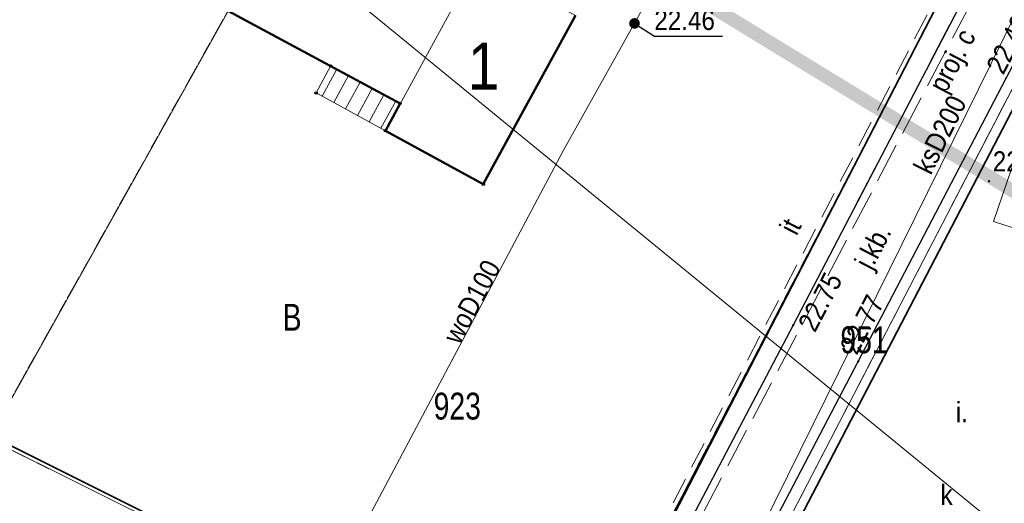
# Model space of a CAD drawing. Header units: metres. Extents: x 6530877 to 6534102, y 6042175 to 6045327.
# Tile 9 of 76: x 6532916 to 6532953, y 6043963 to 6043981. Entities that reach past the tile are written whole.
import ezdxf
from ezdxf.enums import TextEntityAlignment as Align

# ---------------------------------------------------------------- set-up
doc = ezdxf.new("R2010")
doc.units = ezdxf.units.M
doc.header["$MEASUREMENT"] = 0
for name, pattern in [('1.0_0.5', [1.5, 1, -0.5]), ('1.5_0.5', [2, 1.5, -0.5]), ('219-500', [0]), ('egug-500', [1, 0.5, -0.5]), ('suep_wn_500', [0])]:
    doc.linetypes.add(name, pattern=pattern)
doc.layers.get('0').update_dxf_attribs({"color": 2, "linetype": 'CONTINUOUS', "lineweight": 5})
for name, color, linetype in [('210-oznaczenie konturu użytku gruntowego', 7, 'CONTINUOUS'), ('211-numer działki ewidencyjnej', 7, 'CONTINUOUS'), ('218-kontur użytku gruntowego', 7, 'CONTINUOUS'), ('219-działka ewidencyjna', 7, 'CONTINUOUS'), ('312-budynek ewidencyjny', 7, 'CONTINUOUS'), ('312-oznaczenie budynku ewidencyjnego-Atr1201', 7, 'CONTINUOUS'), ('320-blok - kondygnacja nadziemna', 7, 'CONTINUOUS'), ('352-schody', 7, 'CONTINUOUS'), ('inny obiekt zagospodarowania terenu', 7, 'CONTINUOUS'), ('inny obiekt zagospodarowania terenu-Atr17', 7, 'CONTINUOUS'), ('jezdnia', 7, 'CONTINUOUS'), ('jezdnia-Atr17', 7, 'CONTINUOUS'), ('krawężnik', 7, 'CONTINUOUS'), ('obszar utwardzony', 7, 'CONTINUOUS'), ('obszar utwardzony-Atr17', 7, 'CONTINUOUS'), ('ogrodzenie trwałe', 7, 'CONTINUOUS'), ('pikieta naturalna', 7, 'CONTINUOUS'), ('pikieta naturalna-Atr2', 7, 'CONTINUOUS'), ('pikieta sztuczna', 7, 'CONTINUOUS'), ('pikieta sztuczna-Atr2', 7, 'CONTINUOUS'), ('przewód ciepłowniczy - ob. projektowany', 7, 'CONTINUOUS'), ('przewód ciepłowniczy - ob. projektowany-Atr1', 7, 'CONTINUOUS'), ('przewód elektroenergetyczny wysokiego napięcia', 7, 'CONTINUOUS'), ('przewód gazowy', 7, 'CONTINUOUS'), ('przewód kanalizacyjny', 7, 'CONTINUOUS'), ('przewód kanalizacyjny-Atr1', 7, 'CONTINUOUS'), ('przewód wodociągowy', 7, 'CONTINUOUS'), ('przewód wodociągowy-Atr1', 7, 'CONTINUOUS'), ('Punkt budynku', 7, 'CONTINUOUS'), ('rzędna', 7, 'CONTINUOUS'), ('rzędna-Atr2', 7, 'CONTINUOUS'), ('właz do komory lub kanału - okrągły-Atr17', 7, 'CONTINUOUS'), ('Zakres', 7, 'CONTINUOUS'), ('zasuwa lub zawór', 7, 'CONTINUOUS')]:
    doc.layers.add(name, color=color, linetype=linetype)
doc.styles.get("Standard").update_dxf_attribs({"font": 'Working1250', "width": 0.75})
doc.linetypes.add('902-500', pattern='A,3.75,0,[1,ksztalty.shx,S=0.5,R=0,X=0,Y=0],3.75', length=7.5)

# ---------------------------------------------------------------- blocks, each defined once
blk = doc.blocks.new('PUNKTBUD')
at = {"color": 0}
blk.add_circle((0, 0), 0.045, dxfattribs=at)
blk = doc.blocks.new('US25')
at = {"linetype": 'Continuous', "lineweight": 0}
h = blk.add_hatch(color=0, dxfattribs=at)
edge = h.paths.add_edge_path()
edge.add_arc((0, 0), 0.2, 0, 360)
blk = doc.blocks.new('PW01')
at = {"linetype": 'Continuous', "lineweight": 13}
h = blk.add_hatch(color=0, dxfattribs=at)
edge = h.paths.add_edge_path()
edge.add_arc((0, 0), 0.045, 0, 360)

msp = doc.modelspace()

# ---------------------------------------------------------------- linework, layer by layer
at = {"layer": '218-kontur użytku gruntowego', "color": 3, "linetype": 'egug-500', "lineweight": 18, "flags": 128}
for points in [[(6532914.76, 6043965.71), (6532930.83, 6043994.44)], [(6532930.83, 6043994.44), (6532914.76, 6043965.71)], [(6532936.13, 6043954.97), (6532950.83, 6043983.22)], [(6532950.83, 6043983.22), (6532936.13, 6043954.97)], [(6532940.06, 6043953.95), (6532954.31, 6043981.42)], [(6532954.31, 6043981.42), (6532940.06, 6043953.95)], [(6532914.76, 6043965.71), (6532921.89, 6043962.17)]]:
    msp.add_lwpolyline(points, dxfattribs=at)
at = {"layer": '219-działka ewidencyjna', "color": 3, "linetype": '219-500', "lineweight": 18, "flags": 128}
for points in [[(6532914.76, 6043965.71), (6532930.83, 6043994.44)], [(6532936.13, 6043954.97), (6532950.83, 6043983.22)], [(6532940.06, 6043953.95), (6532954.31, 6043981.42)], [(6532914.76, 6043965.71), (6532921.89, 6043962.17)]]:
    msp.add_lwpolyline(points, dxfattribs=at)
at = {"layer": '312-budynek ewidencyjny', "color": 7, "linetype": 'Continuous', "lineweight": 50, "flags": 128}
for points in [[(6532930.1, 6043978.21), (6532916.79, 6043985.37)], [(6532936.64, 6043981.49), (6532933.2, 6043975.2)], [(6532929.55, 6043977.19), (6532930.1, 6043978.21)], [(6532933.2, 6043975.2), (6532929.55, 6043977.19)]]:
    msp.add_lwpolyline(points, dxfattribs=at)
at = {"layer": '320-blok - kondygnacja nadziemna', "color": 7, "linetype": 'Continuous', "lineweight": 18, "flags": 128}
msp.add_lwpolyline([(6532932.99, 6043983.49), (6532929.55, 6043977.19), (6532933.2, 6043975.2), (6532936.64, 6043981.49)], close=True, dxfattribs=at)
at = {"layer": '352-schody', "color": 7, "linetype": 'Continuous', "lineweight": 18, "flags": 128}
msp.add_lwpolyline([(6532930.1, 6043978.21), (6532927.51, 6043979.6), (6532926.97, 6043978.6), (6532929.55, 6043977.19)], close=True, dxfattribs=at)
msp.add_lwpolyline([(6532930.1, 6043978.21), (6532927.51, 6043979.6), (6532926.97, 6043978.6), (6532929.55, 6043977.19)], close=True, dxfattribs=at)
for points in [[(6532927.189, 6043978.48), (6532927.735, 6043979.479)], [(6532927.628, 6043978.24), (6532928.176, 6043979.243)], [(6532928.067, 6043978.001), (6532928.616, 6043979.006)], [(6532928.506, 6043977.761), (6532929.057, 6043978.77)], [(6532928.944, 6043977.521), (6532929.498, 6043978.533)], [(6532929.383, 6043977.281), (6532929.938, 6043978.297)]]:
    msp.add_lwpolyline(points, dxfattribs=at)
at = {"layer": 'inny obiekt zagospodarowania terenu', "color": 7, "linetype": '1.0_0.5', "lineweight": 18, "flags": 128}
msp.add_lwpolyline([(6532936.12, 6043955.34), (6532951.1, 6043984.1), (6532945.44, 6043987.23)], dxfattribs=at)
at = {"layer": 'jezdnia', "color": 7, "linetype": '1.5_0.5', "lineweight": 18, "flags": 128}
msp.add_lwpolyline([(6532936.75, 6043954.81), (6532936.13, 6043953.69), (6532935.38, 6043952.3), (6532934.36, 6043950.46), (6532926.22, 6043935.52), (6532924.55, 6043932.44), (6532922.41, 6043928.33), (6532914.6, 6043913.08), (6532906.08, 6043896.58), (6532903.74, 6043895.6), (6532909.04, 6043892.93), (6532908.56, 6043895.04), (6532915.05, 6043907.66), (6532917.18, 6043912.04), (6532917.6, 6043912.86), (6532919.18, 6043915.94), (6532921.53, 6043920.5), (6532922.64, 6043922.67), (6532924.73, 6043926.73), (6532926.96, 6043931.06), (6532928.69, 6043934.23), (6532938.69, 6043952.43), (6532939.07, 6043953.16), (6532940.52, 6043955.86), (6532947.18, 6043968.59), (6532954.56, 6043982.73), (6532957.51, 6043983.83), (6532951.34, 6043987.05), (6532952.11, 6043984.06), (6532944.76, 6043969.95), (6532938, 6043957.1)], close=True, dxfattribs=at)
at = {"layer": 'krawężnik', "color": 7, "linetype": 'Continuous', "lineweight": 25, "flags": 128}
msp.add_lwpolyline([(6532924.73, 6043926.73), (6532926.96, 6043931.06), (6532928.69, 6043934.23), (6532938.69, 6043952.43), (6532939.07, 6043953.16), (6532940.52, 6043955.86), (6532947.18, 6043968.59), (6532954.56, 6043982.73), (6532957.51, 6043983.83), (6532951.34, 6043987.05), (6532952.11, 6043984.06), (6532944.76, 6043969.95), (6532938, 6043957.1), (6532936.75, 6043954.81), (6532936.13, 6043953.69), (6532935.38, 6043952.3), (6532934.36, 6043950.46), (6532926.22, 6043935.52), (6532924.55, 6043932.44), (6532922.41, 6043928.33)], dxfattribs=at)
at = {"layer": 'obszar utwardzony', "color": 7, "linetype": '1.5_0.5', "lineweight": 18, "flags": 128}
msp.add_lwpolyline([(6532950.63, 6043954.68), (6532953.36, 6043962.88), (6532954.2, 6043965.4), (6532956.75, 6043973.03), (6532966.16, 6043969.87), (6532968.73, 6043976.12), (6532968.45, 6043976.25), (6532963.3, 6043978.79), (6532959.22, 6043980.96), (6532955.55, 6043983.07), (6532954.56, 6043982.73), (6532947.18, 6043968.59), (6532940.52, 6043955.86), (6532939.07, 6043953.16), (6532938.69, 6043952.43), (6532943.24, 6043952.58), (6532961.68, 6043943.18), (6532962.47, 6043946.16), (6532959.06, 6043948.5)], close=True, dxfattribs=at)
at = {"layer": 'ogrodzenie trwałe', "color": 7, "linetype": '902-500', "lineweight": 35, "flags": 128}
for points in [[(6532943.85, 6043988.58), (6532951.41, 6043984.35), (6532936.29, 6043955.12), (6532902.4, 6043972.03)], [(6532954.61, 6043981.19), (6532943.91, 6043960.64), (6532942.71, 6043958.32)]]:
    msp.add_lwpolyline(points, dxfattribs=at)
at = {"layer": 'przewód ciepłowniczy - ob. projektowany', "color": 212, "linetype": '1.5_0.5', "lineweight": 18, "flags": 128}
msp.add_lwpolyline([(6533034.26, 6044093.78), (6533035.75, 6044096.13), (6533039.09, 6044093.93), (6533036.62, 6044090.04), (6533030.99, 6044081.1), (6533025.14, 6044084.81), (6533001.65, 6044048.03), (6532999.26, 6044049.54), (6532997.65, 6044047), (6533000.36, 6044045.25), (6532983.91, 6044019.4), (6532981.36, 6044021.03), (6532963.15, 6043992.64), (6532959.4, 6043995), (6532955.13, 6043997.41), (6532948.9, 6043986.51), (6532952.7, 6043984.45), (6532935.18, 6043951.11), (6532928.34, 6043938.1), (6532930.6, 6043936.93), (6532929.54, 6043934.88), (6532927.29, 6043936.02), (6532906.92, 6043897.01), (6532909.21, 6043895.77), (6532902.51, 6043882.97), (6532891.77, 6043888.56)], dxfattribs=at)
at = {"layer": 'przewód elektroenergetyczny wysokiego napięcia', "color": 1, "linetype": 'suep_wn_500', "lineweight": 18, "flags": 128}
msp.add_lwpolyline([(6533078.14, 6043859.67), (6532791.81, 6044093.74)], dxfattribs=at)
at = {"layer": 'przewód gazowy', "color": 52, "linetype": 'Continuous', "lineweight": 18, "flags": 128}
msp.add_lwpolyline([(6532956.55, 6043972.42), (6532952.23, 6043973.81), (6532954.24, 6043979.69)], dxfattribs=at)
at = {"layer": 'przewód kanalizacyjny', "color": 34, "linetype": 'Continuous', "lineweight": 18, "flags": 128}
msp.add_lwpolyline([(6532941.41, 6043958.06), (6532941.7, 6043958.56), (6532955.94, 6043987.41)], dxfattribs=at)
at = {"layer": 'przewód wodociągowy', "color": 5, "linetype": 'Continuous', "lineweight": 18, "flags": 128}
msp.add_lwpolyline([(6532910.65, 6043927.09), (6532912.47, 6043930.69), (6532916.98, 6043940.46), (6532925.34, 6043955.99), (6532926.01, 6043957.3), (6532936.18, 6043976.44), (6532939.47, 6043982.34), (6532944.56, 6043991.21)], dxfattribs=at)
at = {"layer": 'rzędna-Atr2', "color": 7, "flags": 128}
msp.add_lwpolyline([(6532938.84, 6043981.19), (6532939.58, 6043980.71), (6532942.117, 6043980.71)], dxfattribs=at)
at = {"layer": 'Zakres', "linetype": '1.0_0.5', "lineweight": 70, "const_width": 0.5}
msp.add_lwpolyline([(6532894.4047, 6044010.7263), (6532901.9047, 6044070.7963), (6532921.4247, 6044144.6363), (6532942.6547, 6044191.9663), (6533112.6947, 6044084.6963), (6533080.6444, 6044033.6409), (6533043.3034, 6044057.7488), (6532987.3747, 6043969.1763), (6532966.8747, 6043966.4363), (6532894.4047, 6044010.7263)], dxfattribs=at)

# ---------------------------------------------------------------- block references
at = {"layer": 'pikieta naturalna', "color": 7, "linetype": 'Continuous', "lineweight": 13}
msp.add_blockref('PW01', (6532952.06, 6043975.31), dxfattribs=at)
at = {"layer": 'pikieta sztuczna', "color": 7, "linetype": 'Continuous', "lineweight": 13}
for p in [(6532944.76, 6043969.95), (6532947.18, 6043968.59)]:
    msp.add_blockref('PW01', p, dxfattribs=at)
at = {"layer": 'Punkt budynku', "color": 5, "linetype": 'Continuous', "lineweight": 18}
for p in [(6532927.51, 6043979.6), (6532926.97, 6043978.6), (6532930.1, 6043978.21), (6532929.55, 6043977.19), (6532933.2, 6043975.2)]:
    msp.add_blockref('PUNKTBUD', p, dxfattribs=at)
at = {"layer": 'rzędna', "color": 5, "linetype": 'Continuous', "lineweight": 18, "rotation": 334.51}
msp.add_blockref('PW01', (6532938.84, 6043981.19), dxfattribs=at)
at = {"layer": 'zasuwa lub zawór', "color": 5, "linetype": 'Continuous', "lineweight": 18, "rotation": 334.51}
msp.add_blockref('US25', (6532938.84, 6043981.19), dxfattribs=at)

# ---------------------------------------------------------------- texts
at = {"layer": '210-oznaczenie konturu użytku gruntowego', "color": 3, "linetype": 'Continuous', "lineweight": 18, "width": 0.79}
msp.add_text('B', height=1, dxfattribs=at).set_placement((6532925.72, 6043969.74))
at = {"layer": '211-numer działki ewidencyjnej', "color": 3, "linetype": 'Continuous', "lineweight": 18, "width": 0.79}
for s, p in [('951', (6532946.52, 6043969.9)), ('923', (6532931.35, 6043967.43))]:
    msp.add_text(s, height=1, dxfattribs=at).set_placement(p, align=Align.TOP_LEFT)
at = {"layer": '312-oznaczenie budynku ewidencyjnego-Atr1201', "color": 7, "width": 0.903}
msp.add_text('1', height=1.75, dxfattribs=at).set_placement((6532933.21, 6043979.6), align=Align.MIDDLE_CENTER)
at = {"layer": 'inny obiekt zagospodarowania terenu-Atr17', "color": 7, "width": 0.9}
msp.add_text('it', height=0.75, rotation=62.486, dxfattribs=at).set_placement((6532944.88, 6043973.25))
at = {"layer": 'jezdnia-Atr17', "color": 7, "width": 0.9}
msp.add_text('j.kb.', height=0.75, rotation=62.439, dxfattribs=at).set_placement((6532947.68, 6043971.96))
at = {"layer": 'obszar utwardzony-Atr17', "color": 7, "width": 0.9}
msp.add_text('i.', height=0.75, dxfattribs=at).set_placement((6532950.82, 6043967.08), align=Align.TOP_LEFT)
at = {"layer": 'pikieta naturalna-Atr2', "color": 7, "width": 0.9}
msp.add_text('22.6', height=0.75, dxfattribs=at).set_placement((6532952.2, 6043975.45), align=Align.BOTTOM_LEFT)
at = {"layer": 'pikieta sztuczna-Atr2', "color": 7, "width": 0.9}
for s, rotation, p in [('22.40', 62.439, (6532952.59, 6043979.24)), ('22.75', 62.484, (6532945.57, 6043969.64)), ('22.77', 62.439, (6532947.13, 6043968.8))]:
    msp.add_text(s, height=0.75, rotation=rotation, dxfattribs=at).set_placement(p)
at = {"layer": 'przewód ciepłowniczy - ob. projektowany-Atr1', "color": 212, "width": 0.9}
msp.add_text('proj. c', height=0.75, rotation=62.278, dxfattribs=at).set_placement((6532949.78, 6043978.89), align=Align.TOP_LEFT)
at = {"layer": 'przewód kanalizacyjny-Atr1', "color": 34, "width": 0.9}
msp.add_text('ksD200', height=0.75, rotation=63.73, dxfattribs=at).set_placement((6532949.89, 6043975.51))
at = {"layer": 'przewód wodociągowy-Atr1', "color": 5, "width": 0.9}
msp.add_text('woD100', height=0.75, rotation=62.016, dxfattribs=at).set_placement((6532932.33, 6043969.18))
at = {"layer": 'rzędna-Atr2', "color": 5, "width": 0.9}
msp.add_text('22.46', height=0.75, dxfattribs=at).set_placement((6532939.58, 6043980.718), align=Align.BOTTOM_LEFT)
at = {"layer": 'właz do komory lub kanału - okrągły-Atr17', "color": 7, "width": 0.9}
msp.add_text('k', height=0.75, dxfattribs=at).set_placement((6532950.25, 6043963.25))

doc.saveas('drawing.dxf')
